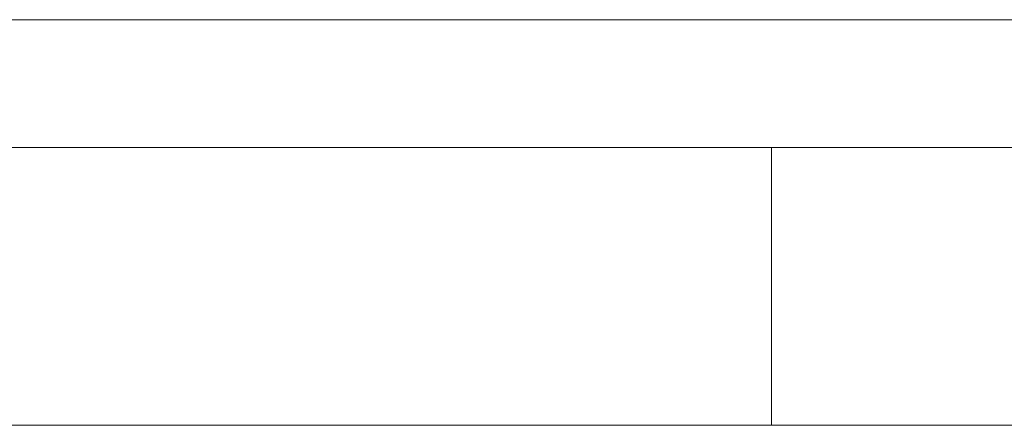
# Model space of a CAD drawing. Header units: millimetres. Extents: x 0 to 594, y 0 to 424.
# Tile 7 of 14: x 438.22 to 456.56, y 0 to 7.55. Entities that reach past the tile are written whole.
import ezdxf

# ---------------------------------------------------------------- set-up
doc = ezdxf.new("R2010")
doc.units = ezdxf.units.MM
doc.header["$LTSCALE"] = 0.25

# ---------------------------------------------------------------- blocks, each defined once
blk = doc.blocks.new('cajetin')
at = {"color": 7, "linetype": 'Continuous', "lineweight": 18}
for p, q in [((853.5, 7.5), (7.5, 7.5)), ((655.5, 7.5), (655.5, 0)), ((861, 0), (0, 0))]:
    blk.add_line(p, q, dxfattribs=at)
blk = doc.blocks.new('LOGO_sombreado')
at = {"color": 7, "linetype": 'Continuous', "lineweight": 18}
blk.add_line((0, 0), (72.5, 0), dxfattribs=at)

msp = doc.modelspace()

# ---------------------------------------------------------------- linework, layer by layer
at = {"color": 7, "linetype": 'Continuous', "lineweight": 18}
msp.add_line((402.554, 5.174), (588.826, 5.174), dxfattribs=at)

# ---------------------------------------------------------------- block references
at = {"xscale": 0.689895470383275, "yscale": 0.689895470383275, "zscale": 0.689895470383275}
msp.add_blockref('cajetin', (0, 0), dxfattribs=at)
at = {"color": 7, "linetype": 'Continuous', "xscale": 1.034843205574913, "yscale": 1.034843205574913, "zscale": 1.034843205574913}
msp.add_blockref('LOGO_sombreado', (402.564, 7.552), dxfattribs=at)

doc.saveas('drawing.dxf')
